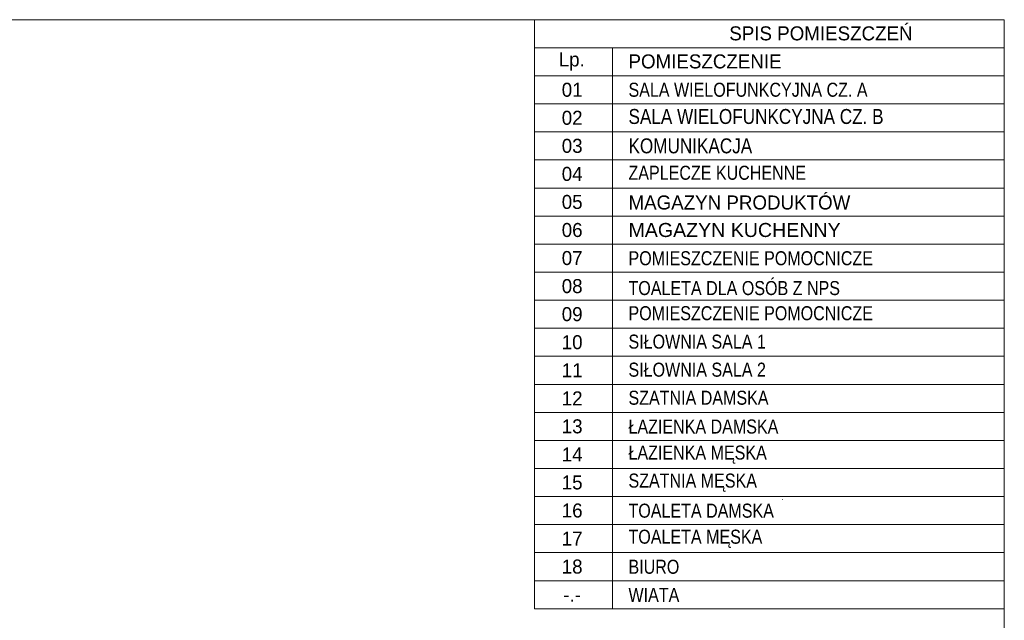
# Model space of a CAD drawing. Header units: metres. Extents: x 10441 to 19716, y -6570 to 1447.
# Tile 136 of 136: x 18662 to 19716, y -3113 to -2470. Entities that reach past the tile are written whole.
import ezdxf

# ---------------------------------------------------------------- set-up
doc = ezdxf.new("R2010")
doc.units = ezdxf.units.M
doc.header["$MEASUREMENT"] = 0
for name, color, linetype, lineweight in [('#elektryczne', 8, 'Continuous', 20), ('A_OPISY', 8, 'Continuous', 18), ('A_ramka', 8, 'Continuous', 9)]:
    doc.layers.add(name, color=color, linetype=linetype, lineweight=lineweight)
doc.styles.add('ARIAL_N', font='ARIALN.TTF')
doc.styles.get("Standard").update_dxf_attribs({"font": 'txt.shx'})

msp = doc.modelspace()

# ---------------------------------------------------------------- linework, layer by layer
at = {"layer": '#elektryczne', "color": 0, "linetype": 'Continuous', "lineweight": 18}
msp.add_lwpolyline([(13875.9, -6570.3), (13875.9, -2470.3), (19715.9, -2470.3), (19715.9, -6570.3)], close=True, dxfattribs=at)
at = {"layer": 'A_OPISY', "ltscale": 3}
msp.add_line((19478.7, -2983.5), (19478.7, -2983.7), dxfattribs=at)
at = {"layer": 'A_ramka', "color": 0}
for p, q in [((19213.1, -2470.3), (19213.1, -3100.3)), ((19213.1, -2470.3), (19715.9, -2470.3)), ((19715.9, -2470.3), (19715.9, -3100.3)), ((19213.1, -2500.3), (19715.9, -2500.3)), ((19296.5, -2500.3), (19296.5, -3100.3)), ((19213.1, -2530.3), (19715.9, -2530.3)), ((19213.1, -2560.3), (19715.9, -2560.3)), ((19213.1, -2590.3), (19715.9, -2590.3)), ((19213.1, -2620.3), (19715.9, -2620.3)), ((19213.1, -2650.3), (19715.9, -2650.3)), ((19213.1, -2680.3), (19715.9, -2680.3)), ((19213.1, -2710.3), (19715.9, -2710.3)), ((19213.1, -2740.3), (19715.9, -2740.3)), ((19213.1, -2770.3), (19715.9, -2770.3)), ((19213.1, -2800.3), (19715.9, -2800.3)), ((19213.1, -2830.3), (19715.9, -2830.3)), ((19213.1, -2860.3), (19715.9, -2860.3)), ((19213.1, -2890.3), (19715.9, -2890.3)), ((19213.1, -2920.3), (19715.9, -2920.3)), ((19213.1, -2950.3), (19715.9, -2950.3)), ((19213.1, -2980.3), (19715.9, -2980.3)), ((19213.1, -3010.3), (19715.9, -3010.3)), ((19213.1, -3040.3), (19715.9, -3040.3)), ((19213.1, -3070.3), (19715.9, -3070.3)), ((19213.1, -3100.3), (19715.9, -3100.3))]:
    msp.add_line(p, q, dxfattribs=at)

# ---------------------------------------------------------------- texts
at = {"layer": 'A_OPISY', "color": 0, "ltscale": 3, "char_height": 15, "width": 1136.849, "attachment_point": 5}
for s, insert in [('{\\fCentury Gothic|b0|i0|c238|p34;SPIS POMIESZCZEŃ}', (19519.7, -2485)), ('{\\fCentury Gothic|b0|i0|c0|p34;Lp.}', (19253.1, -2515)), ('\\pxql;{\\fCentury Gothic|b0|i0|c0|p34;POMIESZCZENIE}', (19882.2, -2515)), ('\\A1;{\\fCentury Gothic|b0|i0|c238|p34;01}', (19253.5, -2545.3)), ('\\pxql;{\\fArial Narrow|b0|i0|c238|p34;SALA WIELOFUNKCYJNA CZ. A}', (19882.2, -2545.3)), ('\\A1;{\\fCentury Gothic|b0|i0|c238|p34;02}', (19253.5, -2575.3)), ('\\A1;{\\fCentury Gothic|b0|i0|c238|p34;03}', (19253.5, -2605.3)), ('\\A1;{\\fCentury Gothic|b0|i0|c238|p34;04}', (19253.5, -2635.3)), ('\\pxql;{\\fArial Narrow|b0|i0|c238|p34;ZAPLECZE KUCHENNE}', (19882.2, -2634.1)), ('\\pxql;{\\fCentury Gothic|b0|i0|c238|p34;MAGAZYN PRODUKTÓW}', (19882.2, -2665.9)), ('\\A1;{\\fCentury Gothic|b0|i0|c238|p34;05}', (19253.5, -2665.3)), ('\\A1;{\\fCentury Gothic|b0|i0|c238|p34;06}', (19253.5, -2695.3)), ('\\A1;{\\fCentury Gothic|b0|i0|c238|p34;07}', (19253.5, -2725.3)), ('\\pxql;{\\fArial Narrow|b0|i0|c238|p34;POMIESZCZENIE POMOCNICZE}', (19882.2, -2725.5)), ('\\A1;{\\fCentury Gothic|b0|i0|c238|p34;08}', (19253.5, -2755.3)), ('\\pxql;{\\fArial Narrow|b0|i0|c238|p34;TOALETA DLA OSÓB Z NPS}', (19882.2, -2757.4)), ('\\A1;{\\fCentury Gothic|b0|i0|c238|p34;09}', (19253.5, -2785.3)), ('\\pxql;{\\fArial Narrow|b0|i0|c238|p34;POMIESZCZENIE POMOCNICZE}', (19882.2, -2784.3)), ('\\A1;{\\fCentury Gothic|b0|i0|c238|p34;10}', (19253.5, -2815.3)), ('\\pxql,t13;{\\fArial Narrow|b0|i0|c238|p34;SIŁOWNIA SALA 1}', (19882.2, -2814.7)), ('\\A1;{\\fCentury Gothic|b0|i0|c238|p34;11}', (19253.5, -2845.3)), ('\\pxql,t13;{\\fArial Narrow|b0|i0|c238|p34;SIŁOWNIA SALA 2}', (19882.2, -2844.7)), ('\\A1;{\\fCentury Gothic|b0|i0|c238|p34;12}', (19253.5, -2875.3)), ('\\pxql,t13;{\\fArial Narrow|b0|i0|c238|p34;SZATNIA DAMSKA}', (19882.2, -2874.7)), ('\\pxql,t37;{\\fArial Narrow|b0|i0|c238|p34;ŁAZIENKA DAMSKA}', (19882.2, -2905.5)), ('\\A1;{\\fCentury Gothic|b0|i0|c238|p34;13}', (19253.5, -2905.3)), ('\\A1;{\\fCentury Gothic|b0|i0|c238|p34;14}', (19253.5, -2935.3)), ('\\pxql,t37;{\\fArial Narrow|b0|i0|c238|p34;ŁAZIENKA MĘSKA}', (19882.2, -2935.5)), ('\\A1;{\\fCentury Gothic|b0|i0|c238|p34;15}', (19253.5, -2965.3)), ('\\pxql;{\\fArial Narrow|b0|i0|c238|p34;SZATNIA MĘSKA}', (19882.2, -2965.5)), ('\\A1;{\\fCentury Gothic|b0|i0|c238|p34;16}', (19253.5, -2995.3)), ('\\pxql;{\\fArial Narrow|b0|i0|c238|p34;TOALETA DAMSKA}', (19882.2, -2995.5)), ('\\A1;{\\fCentury Gothic|b0|i0|c238|p34;17}', (19253.5, -3025.3)), ('\\pxql;{\\fArial Narrow|b0|i0|c238|p34;TOALETA MĘSKA}', (19882.2, -3025.5)), ('\\A1;{\\fCentury Gothic|b0|i0|c238|p34;18}', (19253.5, -3055.3)), ('\\pxql;{\\fArial Narrow|b0|i0|c238|p34;BIURO}', (19882.2, -3055.5)), ('\\A1;{\\fCentury Gothic|b0|i0|c238|p34;-.-}', (19253.5, -3085.3)), ('\\pxql;{\\fArial Narrow|b0|i0|c238|p34;WIATA}', (19882.2, -3085.5))]:
    msp.add_mtext(s, dxfattribs=dict(at, insert=insert))
at = {"layer": 'A_OPISY', "color": 0, "ltscale": 0.25, "char_height": 16, "width": 530.13, "attachment_point": 1}
for s, insert in [('\\pxql;{\\fArial Narrow|b0|i0|c238|p34;SALA WIELOFUNKCYJNA CZ. B}', (19313.8, -2565.8)), ('\\pxql;{\\fArial Narrow|b0|i0|c238|p34;KOMUNIKACJA}', (19313.8, -2597.2))]:
    msp.add_mtext(s, dxfattribs=dict(at, insert=insert))
at = {"layer": 'A_OPISY', "color": 0, "ltscale": 3, "insert": (19882.2, -2695.3), "char_height": 15, "width": 1136.849, "attachment_point": 5, "style": 'ARIAL_N'}
msp.add_mtext('\\pxql,t13;{\\fArial|b0|i0|c238|p34;MAGAZYN KUCHENNY}', dxfattribs=at)

doc.saveas('drawing.dxf')
